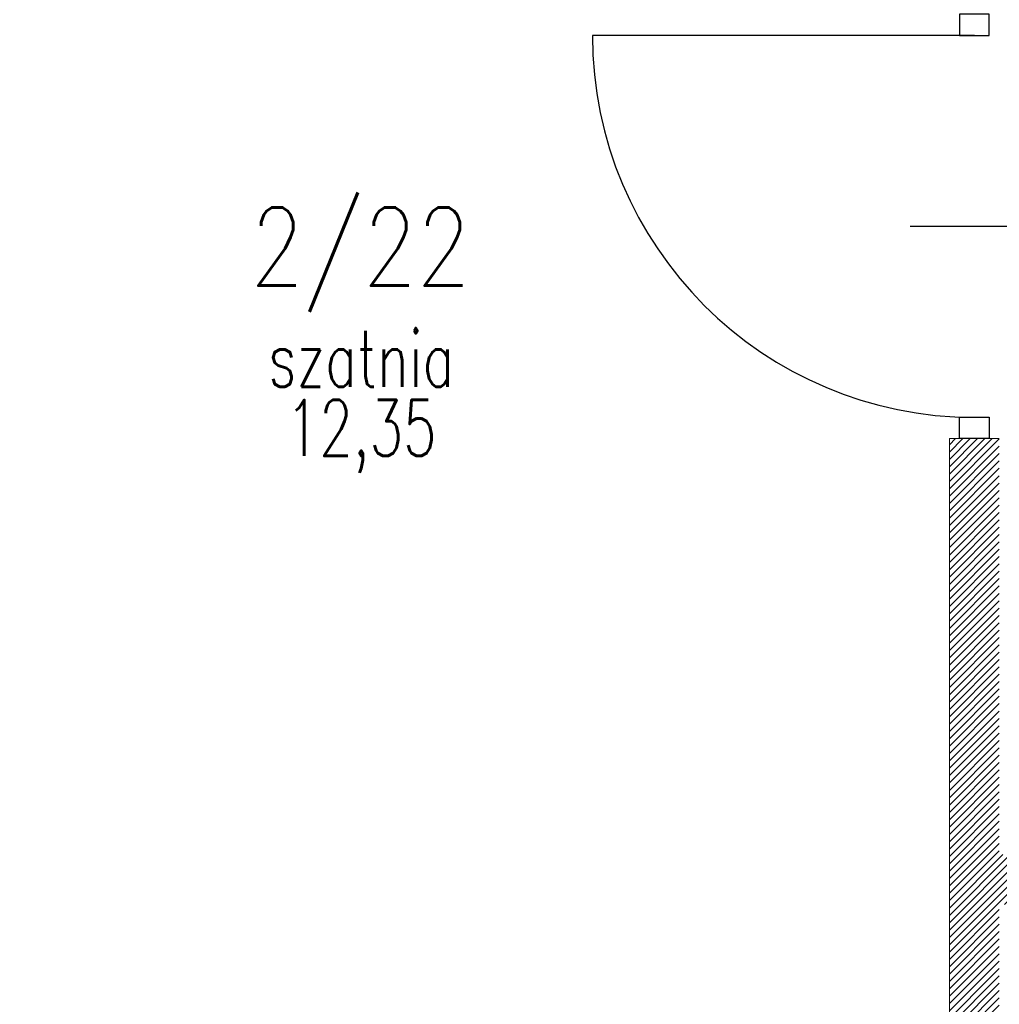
# Model space of a CAD drawing. Header units: inches. Extents: x 27484 to 71626, y -45113 to 39.
# Tile 215 of 256: x 33607 to 33842, y -23141 to -22904. Entities that reach past the tile are written whole.
import ezdxf
from ezdxf.enums import TextEntityAlignment as Align

# ---------------------------------------------------------------- set-up
doc = ezdxf.new("R2010")
doc.units = ezdxf.units.IN
doc.header["$LTSCALE"] = 50
doc.header["$MEASUREMENT"] = 0
for name, color, linetype, lineweight in [('A-SCIANY', 5, 'Continuous', 18), ('A-ść. istn.', 8, 'Continuous', 0), ('R-MET-DRZ', 7, 'Continuous', 15)]:
    doc.layers.add(name, color=color, linetype=linetype, lineweight=lineweight)
for name, color, linetype in [('R-MET-POM-OPIS', 7, 'Continuous'), ('R-MET-POM-OPIS-NR', 2, 'Continuous'), ('R-MET-POM-OPIS-POM', 7, 'Continuous'), ('S-DRZ-', 7, 'Continuous'), ('S-DRZ-O', 7, 'Continuous'), ('S-DRZ-SKRZYD', 5, 'Continuous'), ('S-DRZ-WEGAR', 7, 'Continuous')]:
    doc.layers.add(name, color=color, linetype=linetype)
doc.styles.add('MET_POM', font='simplex.shx')
pattern_1 = [(45, (31560.1443, -34930.5661), (-0.88388348, 0.88388348), [])]

# ---------------------------------------------------------------- blocks, each defined once
blk = doc.blocks.new('D90-L-DL')
at = {"layer": 'S-DRZ-'}
blk.add_arc((-45, 0), 90, 270, 0, dxfattribs=at)
at = {"layer": 'S-DRZ-O'}
blk.add_line((0, 15.12), (0, -15.12), dxfattribs=at)
at = {"layer": 'S-DRZ-SKRZYD'}
blk.add_line((-45, 0), (-45, -90), dxfattribs=at)
at = {"layer": 'S-DRZ-WEGAR'}
for points in [[(-50, -3.5), (-45, -3.5), (-45, 3.5), (-50, 3.5)], [(45, 3.5), (50, 3.5), (50, -3.5), (45, -3.5)]]:
    blk.add_lwpolyline(points, close=True, dxfattribs=at)
blk = doc.blocks.new('MPOM0239')
at = {"layer": 'R-MET-POM-OPIS', "style": 'MET_POM', "width": 0.7}
for tag, p in [('POS', (0, -0.225)), ('ARE', (0, -0.4898))]:
    blk.add_attdef(tag, text='', height=0.2, dxfattribs=at).set_placement(p, align=Align.CENTER)
at = {"layer": 'R-MET-POM-OPIS', "style": 'MET_POM', "width": 0.7, "flags": 1}
blk.add_attdef('UNI', (0.2464, -0.4898), '', height=0.2, dxfattribs=at)
at = {"layer": 'R-MET-POM-OPIS-NR', "style": 'MET_POM', "width": 0.8}
blk.add_attdef('NR', text='', height=0.2, dxfattribs=at).set_placement((-0.0028, 0.269), align=Align.CENTER)
at = {"layer": 'R-MET-POM-OPIS-POM', "style": 'MET_POM', "width": 0.7}
blk.add_attdef('POM', text='', height=0.2, dxfattribs=at).set_placement((0, 0.0223), align=Align.CENTER)

msp = doc.modelspace()

# ---------------------------------------------------------------- hatches: boundary and pattern name
at = {"layer": 'A-ść. istn.', "ltscale": 0.1}
h = msp.add_hatch(dxfattribs=at)
h.set_pattern_fill('ANSI31', color=256, scale=10)
h.set_pattern_definition(pattern_1)
h.paths.add_polyline_path([(33624.98246, -22741.96968), (33450.48246, -22741.96968), (33450.48246, -22747.96968), (33624.98246, -22747.96968)])
h.paths.add_polyline_path([(33624.98246, -22747.96968), (33450.48246, -22747.96968), (33450.48246, -22753.96968), (33624.98246, -22753.96968)])
h.paths.add_polyline_path([(33529.48246, -22753.96968), (33452.48246, -22753.96968), (33452.48246, -22763.96968), (33452.48246, -22766.46968), (33529.48246, -22766.46968)])
h.paths.add_polyline_path([(33607.48246, -22766.46968), (33452.48246, -22766.46968), (33452.48246, -22778.96968), (33478.98246, -22778.96968), (33478.98246, -22939.96968), (33459.98246, -22939.96968), (33459.98246, -23018.96968), (33297.48246, -23018.96968), (33297.48246, -23030.96968), (33478.98246, -23030.96968), (33478.98246, -23035.96968), (33490.98246, -23035.96968), (33490.98246, -22778.96968), (33607.48246, -22778.96968)])
h.paths.add_polyline_path([(33474.78576, -22944.16638, -1), (33464.17916, -22954.77298, -1)], flags=16)
h.paths.add_polyline_path([(33474.78576, -22964.16638, -1), (33464.17916, -22974.77298, -1)], flags=16)
h.paths.add_polyline_path([(33474.78576, -22984.16638, -1), (33464.17916, -22994.77298, -1)], flags=16)
h.paths.add_polyline_path([(33474.78576, -23004.16638, -1), (33464.17916, -23014.77298, -1)], flags=16)
h = msp.add_hatch(dxfattribs=at)
h.set_pattern_fill('ANSI31', color=256, scale=10)
h.set_pattern_definition(pattern_1)
h.paths.add_polyline_path([(33842.48246, -23116.96968), (34002.48246, -23116.96968), (34002.48246, -23208.96968), (33942.48246, -23208.96968), (33942.48246, -23216.96968), (34002.48246, -23216.96968), (34002.48246, -23219.96968), (34014.98246, -23219.96968), (34014.98246, -23115.96968), (34002.48246, -23115.96968), (34002.48246, -23104.96968), (33842.48246, -23104.96968), (33842.48246, -23004.96968), (33830.48246, -23004.96968), (33830.48246, -23142.96968), (33637.48246, -23142.96968), (33637.48246, -23154.96968), (33830.48246, -23154.96968), (33830.48246, -23216.96968), (33842.48246, -23216.96968)])
h.paths.add_polyline_path([(33624.98246, -23142.96968), (33612.48246, -23142.96968), (33612.48246, -23154.96968), (33624.98246, -23154.96968)])
h.paths.add_polyline_path([(33637.48246, -23142.96968), (33624.98246, -23142.96968), (33624.98246, -23154.96968), (33637.48246, -23154.96968)])

# ---------------------------------------------------------------- linework, layer by layer
at = {"layer": 'A-SCIANY'}
msp.add_line((33842.48246, -23004.96968), (33830.48246, -23004.96968), dxfattribs=at)
at = {"layer": 'A-SCIANY', "ltscale": 3}
msp.add_line((33830.48246, -23004.96968), (33830.48246, -23142.96968), dxfattribs=at)

# ---------------------------------------------------------------- block references
at = {"layer": 'R-MET-DRZ', "extrusion": (0, 0, -1), "xscale": -1.020000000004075, "yscale": 1.019999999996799, "zscale": -1.019999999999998, "rotation": 90}
msp.add_blockref('D90-L-DL', (-33836.48246, -22953.96968), dxfattribs=at)
at = {"layer": 'R-MET-POM-OPIS'}
ref = msp.add_blockref('MPOM0239', (33689.07977, -22994.01017), dxfattribs=dict(at, xscale=67.20000000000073, yscale=67.20000000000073, zscale=67.20000000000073))
ref.add_attrib('NR', '2/22', dxfattribs={"layer": 'R-MET-POM-OPIS-NR', "height": 18.816, "style": 'MET_POM', "width": 0.8}).set_placement((33688.88943, -22968.21393), align=Align.CENTER)
ref.add_attrib('ARE', '12,35', dxfattribs={"height": 13.44, "style": 'MET_POM', "width": 0.7}).set_placement((33689.07977, -23009.1284), align=Align.CENTER)
ref.add_attrib('POM', 'szatnia', dxfattribs={"layer": 'R-MET-POM-OPIS-POM', "height": 13.44, "style": 'MET_POM', "width": 0.7}).set_placement((33689.07977, -22992.51012), align=Align.CENTER)

doc.saveas('drawing.dxf')
